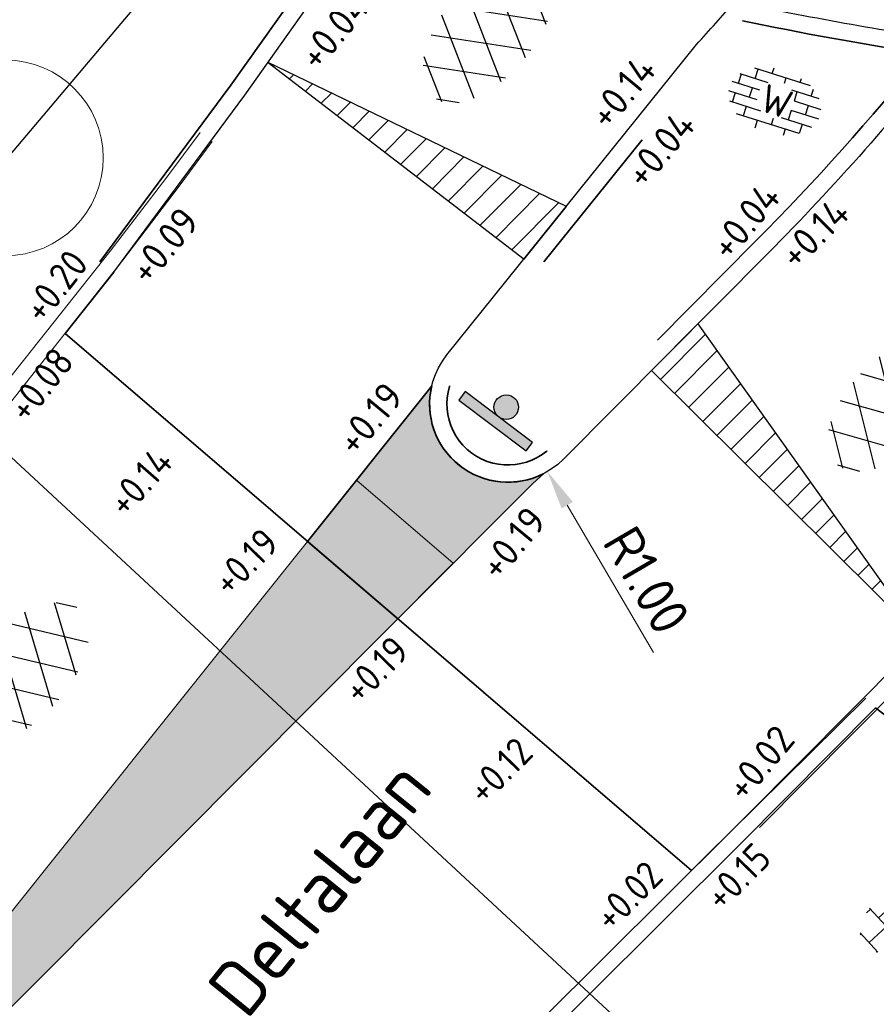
# Model space of a CAD drawing. Header units: metres. Extents: x -1 to 222837, y -2 to 853657.
# Tile 208 of 256: x 111357 to 111368, y 426472 to 426485. Entities that reach past the tile are written whole.
import ezdxf
from ezdxf.enums import TextEntityAlignment as Align

# ---------------------------------------------------------------- set-up
doc = ezdxf.new("R2010")
doc.units = ezdxf.units.M
doc.header["$XCLIPFRAME"] = 0
doc.linetypes.add('VH-TROTTOIRBAND_130-150', pattern=[15, 5, -2, 2, -2, 2, -2])
doc.linetypes.add('XX-HIDDEN', pattern=[4, 2, -2])
for name, color, linetype, lineweight in [('A-TXT-T25', 7, 'Continuous', 25), ('B-ALG', 8, 'Continuous', 5), ('B-GRN-BOOM', 74, 'Continuous', 15), ('B-GRS-WERKGRENS', 4, 'WERKGRENS', 25), ('B-GV-GR-BOOM-S', 95, 'Continuous', 13), ('B-WE-VH-VERHARDING_ASFALT-S', 252, 'Continuous', 25), ('B-WE-VH-VERHARDING_TEGEL-S', 252, 'Continuous', 25), ('N-WE-VH-KANTOPSLUITING_RWSBAND-G', 210, 'VH-TROTTOIRBAND_130-150', 35), ('N-WE-VH-KANTOPSLUITING_VOORKANT RWS-BAND', 7, 'Continuous', 25), ('N-WE-VH-MATERIAALGRENS-G', 7, 'XX-HIDDEN', 35), ('N-WE-VH-VERHARDING_ASFALT-G', 7, 'Continuous', 35), ('N-WE-VH-VERHARDING_ASFALT-S', 7, 'Continuous', 25), ('N-WE-VH-VERHARDING_BETONSTRAATSTEEN-S', 7, 'Continuous', 25), ('N-WE-VW-MARKERING_LANGS_STREEP-G', 7, 'Continuous', 35), ('X-XX-AL-HOOGTELABEL-T25', 7, 'Continuous', 25)]:
    doc.layers.add(name, color=color, linetype=linetype, lineweight=lineweight)
for name, color, linetype in [('BORD-ZWART', 7, 'Continuous'), ('N-ONTWERP', 1, 'Continuous'), ('Verkeersbord', 7, 'Continuous'), ('X-REF', 7, 'Continuous')]:
    doc.layers.add(name, color=color, linetype=linetype)
doc.styles.add('NLCS-ISO', font='NLCS-ISO.ttf')
doc.styles.add('NLCS-ISO-ANNOTATIEF-T25', font='NLCS-ISO.ttf', dxfattribs={"height": 2.5})
doc.styles.add('NLCS-ISO-M1000-T25', font='NLCS-ISO.ttf')
doc.styles.add('NLCS-ISO-M200-T35', font='NLCS-ISO.ttf')
doc.styles.add('RPS_18', font='isocp.shx', dxfattribs={"height": 1.8})
doc.linetypes.add('WERKGRENS', pattern='A,2.5,-1,[133,ltypeshp.shx,S=1,R=0,X=-1,Y=0],-1,2.5', length=7)
doc.dimstyles.new('NLCS-ANNOTATIEF-T25-PIJL', dxfattribs={"dimtxt": 2.5, "dimasz": 2.5, "dimexe": 2, "dimexo": 2, "dimgap": 0.7, "dimtad": 1, "dimzin": 0, "dimdsep": 46, "dimtxsty": 'NLCS-ISO-ANNOTATIEF-T25', "dimcen": 0, "dimdle": 2, "dimclrd": 256, "dimclre": 256, "dimclrt": 256, "dimadec": 5, "dimazin": 0, "dimtfac": 1, "dimtofl": 0, "dimtmove": 1, "dimatfit": 0, "dimfxl": 2, "dimfxlon": 1, "dimtfillclr": 254, "dimtolj": 1, "dimtzin": 0, "dimlwd": 18, "dimlwe": 18, "dimarcsym": 0})
picture_1 = doc.add_image_def('image1.ecw', size_in_pixel=(400001, 250001))
picture_2 = doc.add_image_def('image2.ecw', size_in_pixel=(120000, 80000))

# ---------------------------------------------------------------- blocks, each defined once
blk = doc.blocks.new('SVH-ASFALT-SO')
at = {"ltscale": 0.1}
for p, q in [((4.867727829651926, 0.1220502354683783), (1.647185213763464, 5.700193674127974)), ((-1.90966580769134, 0.6923617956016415), (0.9476199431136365, 5.64132588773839)), ((2.754090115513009, -0.2170218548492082), (-0.4687746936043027, 5.365143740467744)), ((0, 0), (3.267551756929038, 5.659565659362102)), ((2.175571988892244, -0.2317987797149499), (5.321577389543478, 5.217242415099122)), ((6.701218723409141, 0.946350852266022), (4.043291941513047, 5.550015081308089)), ((-3.363759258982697, 2.173798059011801), (-1.827884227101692, 4.834011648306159)), ((0.3610377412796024, -0.07213355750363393), (-2.305319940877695, 4.546133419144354)), ((4.656575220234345, 0.06542487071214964), (7.070171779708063, 4.245896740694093)), ((7.827971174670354, 2.994758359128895), (7.146137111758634, 4.175729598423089)), ((-2.71961448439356, 1.263712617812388), (-3.454265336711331, 2.536165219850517))]:
    blk.add_line(p, q, dxfattribs=at)
at = {"style": 'NLCS-ISO'}
blk.add_attdef('KLEUR', text='', height=1.8, dxfattribs=at).set_placement((9.485913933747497, 2.74105960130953), align=Align.MIDDLE_LEFT)
at = {"style": 'NLCS-ISO', "flags": 1}
blk.add_attdef('FUNCTIE', text='', height=1.8, dxfattribs=at).set_placement((0.1159930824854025, -3.584775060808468), align=Align.MIDDLE_CENTER)
blk = doc.blocks.new('SVH-TEGEL_300X300_DUN_HALFST_KL-SO')
for p, q in [((-1.83708385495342, 1.5), (-1.499999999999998, 1.5)), ((-1.499999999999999, -1.600165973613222), (-1.499999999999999, 1.600165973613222)), ((1.110223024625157e-15, -1.78372119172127), (1.110223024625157e-15, 1.78372119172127)), ((2.220446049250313e-15, 1.5), (1.500000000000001, 1.5)), ((1.500000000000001, -1.600165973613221), (1.500000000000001, 1.600165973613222)), ((-3.08021532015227, 0.7500000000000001), (-2.999999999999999, 0.7500000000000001)), ((-2.999999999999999, -0.8349495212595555), (-2.999999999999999, 0.834949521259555)), ((-1.499999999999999, 0.7500000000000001), (1.110223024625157e-15, 0.7500000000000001)), ((1.500000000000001, 0.7500000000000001), (3, 0.7500000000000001)), ((3, -0.8349495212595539), (3, 0.8349495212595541)), ((-2.999999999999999, 0), (-1.499999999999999, 0)), ((0, 0), (1.500000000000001, 0)), ((3, 0), (3.39489953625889, 0)), ((-3.08021532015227, -0.7500000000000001), (-3, -0.7500000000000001)), ((-1.5, -0.7500000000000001), (0, -0.7500000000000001)), ((1.499999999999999, -0.7500000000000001), (3, -0.7500000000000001)), ((-1.837083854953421, -1.5), (-1.499999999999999, -1.5)), ((1.110223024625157e-15, -1.5), (1.500000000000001, -1.5))]:
    blk.add_line(p, q)
at = {"style": 'NLCS-ISO'}
blk.add_attdef('FORMAAT', text='', height=1.8, dxfattribs=at).set_placement((-3.18021532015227, -2.887924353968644e-16), align=Align.MIDDLE_RIGHT)
blk.add_attdef('KLEUR', text='', height=1.8, dxfattribs=at).set_placement((3.49489953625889, -6.891423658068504e-16), align=Align.MIDDLE_LEFT)
at = {"style": 'NLCS-ISO', "flags": 1}
blk.add_attdef('FUNCTIE', text='', height=1.8, dxfattribs=at).set_placement((0.1159930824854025, -3.584775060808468), align=Align.MIDDLE_CENTER)
blk = doc.blocks.new('wiu295a')
at = {"layer": 'BORD-ZWART'}
for points in [[(0.02287663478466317, 0), (1.734723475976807e-18, 0), (0, -0.1796360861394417), (0.02287663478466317, -0.1796360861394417)], [(0.02287663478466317, -0.08981804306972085, 1), (0.07516607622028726, -0.08981804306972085, 1)]]:
    blk.add_hatch(color=256, dxfattribs=at).paths.add_polyline_path(points)
blk.add_lwpolyline([(0.02287663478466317, 0), (0, 0), (0, -0.1796360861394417), (0.02287663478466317, -0.1796360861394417)], close=True, dxfattribs=at)
blk.add_circle((0.04902135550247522, -0.08981804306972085), 0.02614472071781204, dxfattribs=at)
blk = doc.blocks.new('SGR-BOOM_01')
at = {"layer": 'B-GRN-BOOM'}
for centre, radius in [((0, 0), 2.5), ((7.366995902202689e-12, -5.115907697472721e-12), 0.15)]:
    blk.add_circle(centre, radius, dxfattribs=at)
blk = doc.blocks.new('*D1830')
at = {"layer": 'A-TXT-T25', "linetype": 'Continuous', "lineweight": 18, "transparency": 16777216}
blk.add_line((111364.899358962, 426476.4631047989), (111363.7972340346, 426478.3439877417), dxfattribs=at)
at = {"layer": 'A-TXT-T25', "transparency": 16777216}
blk.add_solid([(111363.8691332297, 426478.3861178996), (111363.7253348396, 426478.301857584), (111363.544453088, 426478.7753829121)], dxfattribs=at)
at = {"layer": 'Defpoints', "color": 0, "transparency": 16777216}
for p in [(111363.038891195, 426479.6381732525), (111363.544453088, 426478.7753829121)]:
    blk.add_point(p, dxfattribs=at)
at = {"layer": 'A-TXT-T25', "transparency": 16777216, "insert": (111364.8111752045, 426477.3850178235), "char_height": 0.5, "attachment_point": 5, "rotation": 300.36865919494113, "style": 'NLCS-ISO-ANNOTATIEF-T25'}
blk.add_mtext('\\A1;R1.00', dxfattribs=at)
blk = doc.blocks.new('BSS wit')
h = blk.add_hatch()
h.set_pattern_fill('AR-BRSTD', color=256, scale=0.009233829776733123, angle=0.1624674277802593, style=0)
h.set_pattern_definition([(0.1624674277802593, (-601.5461458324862, -259.7712112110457), (-0.001773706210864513, 0.62551373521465), []), (90.16246742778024, (-601.5461458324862, -259.7712112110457), (-0.9399270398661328, 0.6228535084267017), [0.6255162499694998, -0.6255162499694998])])
edge = h.paths.add_edge_path()
edge.add_ellipse((-0.03022775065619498, -0.03658207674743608), major_axis=(3.037469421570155, 0.008613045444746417), ratio=0.6810508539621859, start_angle=0, end_angle=360)
edge = h.paths.add_edge_path(flags=16)
edge.add_arc((-0.003769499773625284, 0.07259626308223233), 1.199928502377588, 270.0000000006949, 360)
edge.add_arc((-0.003769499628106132, 0.07259626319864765), 1.199928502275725, 359.9999999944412, 450.0000000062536)
edge.add_arc((-0.003769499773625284, 0.07259626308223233), 1.199928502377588, 89.99999999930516, 180)
edge.add_arc((-0.003769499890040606, 0.072596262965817), 1.199928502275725, 179.9999999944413, 270.0000000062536)
at = {"layer": 'X-XX-AL-HOOGTELABEL-T25', "insert": (-0.8619988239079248, 0.8792535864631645), "char_height": 1.799999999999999, "attachment_point": 1, "style": 'NLCS-ISO-M1000-T25'}
blk.add_mtext_dynamic_manual_height_columns('\\pt3.6;W', width=14.67812013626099, gutter_width=12.5, heights=[0], dxfattribs=at)

msp = doc.modelspace()

# ---------------------------------------------------------------- hatches: boundary and pattern name
at = {"layer": 'B-ALG', "true_color": 0xa6a6a6}
h = msp.add_hatch(color=253, dxfattribs=at)
h.dxf.hatch_style = 1
h.paths.add_polyline_path([(111360.4784353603, 426477.8822217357), (111351.7450009, 426466.96073186), (111361.6332386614, 426476.891776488)])
at = {"layer": 'N-ONTWERP'}
h = msp.add_hatch(dxfattribs=at)
h.set_pattern_fill('LINE', color=256, scale=0.08000000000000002, angle=225.2154325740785)
h.set_pattern_definition([(225.2154325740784, (111324.0591939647, 426581.8252758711), (0.1802791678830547, -0.1789285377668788), [])])
h.paths.add_polyline_path([(111363.2457344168, 426481.4913722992), (111363.786169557, 426482.1635562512), (111359.9741474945, 426484.0046539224)])
h = msp.add_hatch(dxfattribs=at)
h.set_pattern_fill('LINE', color=256, scale=0.08000000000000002, angle=225.2154325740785)
h.set_pattern_definition([(225.2154325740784, (111323.8420793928, 426581.9998357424), (0.1802791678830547, -0.1789285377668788), [])])
h.paths.add_polyline_path([(111364.8721237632, 426480.0646411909), (111365.4662091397, 426480.6626603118), (111368.331509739, 426476.6311725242)])
at = {"layer": 'N-WE-VW-MARKERING_LANGS_STREEP-G'}
h = msp.add_hatch(color=256, dxfattribs=at)
edge = h.paths.add_edge_path()
edge.add_line((111362.0079999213, 426479.7950000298), (111360.4784353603, 426477.8822217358))
edge.add_line((111360.4784353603, 426477.8822217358), (111361.6332386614, 426476.891776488))
edge.add_line((111361.6332386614, 426476.891776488), (111363.3569999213, 426478.6230000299))
edge.add_line((111363.3569999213, 426478.6230000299), (111363.4935405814, 426478.7475027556))
edge.add_arc((111363.0388911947, 426479.6381732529), 0.9999999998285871, 166.4565388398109, 297.042377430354, ccw=False)
edge.add_line((111362.0666986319, 426479.8723561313), (111362.0079999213, 426479.7950000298))

# ---------------------------------------------------------------- linework, layer by layer
at = {"layer": 'B-ALG', "color": 8}
for points in [[(111352.079, 426474.178), (111352.687, 426474.94), (111353.687, 426476.212), (111357.958, 426481.592), (111358.682117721, 426482.5393383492), (111359.1074795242, 426483.109470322)], [(111352.215, 426474.05), (111353.761, 426475.957), (111358.12, 426481.475), (111358.8389660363, 426482.4236725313), (111359.2618266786, 426482.9943156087)], [(111367.6144996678, 426475.8760528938), (111365.869, 426474.1550000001), (111362.677, 426470.978)], [(111367.7375703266, 426475.7538498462), (111366.008, 426474.012), (111362.098, 426470.118)]]:
    msp.add_lwpolyline(points, dxfattribs=at)
at = {"layer": 'B-ALG', "flags": 128}
msp.add_lwpolyline([(111361.1033362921, 426478.6636839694), (111351.7450009, 426466.96073186), (111362.3407689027, 426477.6023696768)], close=True, dxfattribs=at)
at = {"layer": 'B-GRS-WERKGRENS', "flags": 128}
msp.add_lwpolyline([(110696.0424106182, 426984.6551705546), (110683.8610691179, 426993.057474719), (110681.5433510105, 426989.6480306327), (110647.804664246, 426943.6555516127), (110640.0829047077, 426933.436593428), (110631.1127847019, 426920.9005163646, 0.1052077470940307), (110625.3199437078, 426903.2705121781), (110623.1194538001, 426903.113495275), (110622.830169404, 426899.1403920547), (110622.8256512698, 426889.0690046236), (110624.3139670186, 426881.9130925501), (110619.9477974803, 426879.8592502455), (110610.3848135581, 426873.207518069), (110605.3942378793, 426863.2002755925), (110609.4477666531, 426861.4866118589), (110615.1856417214, 426858.504099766), (110624.3282556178, 426850.7907658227), (110624.9801728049, 426851.6021558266), (110633.8740789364, 426844.4562824), (110643.0504079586, 426836.1434560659), (110655.367388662, 426823.3668903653), (110656.8702434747, 426821.8449883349), (110655.5568984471, 426820.1318635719), (110651.997115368, 426815.8250707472), (110661.0856959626, 426808.0310218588), (110673.7143256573, 426797.891610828), (110678.993274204, 426800.934996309), (110682.0086933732, 426797.6368472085), (110681.344112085, 426795.888686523), (110682.3405690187, 426793.9995004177), (110688.6091525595, 426792.8126839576), (110694.41617521, 426788.3905130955), (110707.3497558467, 426779.7534084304), (110715.9972366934, 426773.9650536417), (110732.7150735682, 426767.3389972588), (110745.7247381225, 426763.2028363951), (110771.1913910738, 426758.3730034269, 0.0609614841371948), (110771.6742144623, 426758.3185337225), (110776.6174174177, 426758.3651608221, 0.2032448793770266), (110778.0491764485, 426758.9882305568), (110779.3917933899, 426760.4027955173), (110780.9872746, 426760.4433705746), (110817.1705238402, 426756.6065852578), (110816.6589365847, 426751.3460615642), (110815.9469375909, 426746.5189721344), (110856.8361080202, 426742.5539318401), (110868.4640110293, 426743.0014730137), (110903.6966093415, 426739.1644006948), (110904.3847656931, 426743.7349138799), (110908.7550371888, 426743.067090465), (110933.5331868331, 426740.8074904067), (110948.0407957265, 426738.8472880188), (110947.4256188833, 426740.872800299), (110946.14130311, 426744.2354513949), (110945.7955257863, 426745.680326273), (110945.6322420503, 426748.1470819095), (110946.2840048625, 426749.2657339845), (110950.5499639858, 426751.1074321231), (110955.1424905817, 426754.8833393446), (110957.0300469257, 426770.6443471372, -0.1858070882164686), (110962.343869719, 426783.753041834), (110989.6664400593, 426800.1272763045), (111094.2751625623, 426788.8927554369), (111096.9392651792, 426786.253642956), (111113.3869913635, 426770.393124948), (111118.0944315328, 426765.9923202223), (111122.4935519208, 426760.6995836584), (111125.9314280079, 426762.8446207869), (111132.5525830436, 426748.3003109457), (111130.7560233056, 426746.1018552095), (111135.827440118, 426730.5827594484), (111138.6735798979, 426726.3464544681), (111145.5036009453, 426725.303642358), (111154.9471366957, 426706.8248590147), (111165.76027422, 426690.1519650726), (111168.851010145, 426684.8194480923, -0.462362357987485), (111168.5963034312, 426684.1014306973), (111167.0070755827, 426683.4964546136, 0.4204840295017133), (111166.7215780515, 426682.8413432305), (111168.1987302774, 426679.1970582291, 0.40810617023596), (111168.8402120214, 426678.9176776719), (111171.0562501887, 426679.762441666, -0.386510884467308), (111171.6824437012, 426679.5170764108), (111181.5180577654, 426659.6501397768, -0.0508334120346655), (111182.4436142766, 426652.4703984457), (111182.031374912, 426643.9229877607, 0.142473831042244), (111183.8712131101, 426635.0931973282), (111183.4465153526, 426634.924478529, 0.4355485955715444), (111183.1809875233, 426634.2421237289), (111186.4655892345, 426627.4500798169, 0.3910090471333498), (111187.0967900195, 426627.2016989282), (111187.7695481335, 426627.4630768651, -0.6217046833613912), (111188.6778044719, 426626.8695499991), (111191.3535551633, 426623.208575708), (111193.494133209, 426621.7053319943, 0.03124526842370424), (111201.9852196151, 426616.7325161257), (111203.0998856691, 426614.7510582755), (111204.6820374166, 426609.1243931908), (111214.9385831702, 426601.3343371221), (111217.1204325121, 426598.7394550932), (111225.8994778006, 426589.035863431), (111234.1322241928, 426582.7269041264), (111239.4891358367, 426579.6722427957), (111245.6834836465, 426577.3486070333), (111253.4748506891, 426571.9169365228), (111263.600017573, 426564.0525658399), (111282.5854008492, 426548.9024020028), (111301.6691665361, 426532.7467470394, 0.3053725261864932), (111302.2244556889, 426532.685563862), (111306.0352668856, 426534.6841494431, -0.298082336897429), (111306.5802422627, 426534.6314635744), (111324.4608518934, 426520.2967962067), (111328.5946763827, 426517.3176255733), (111334.5616632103, 426512.189702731), (111347.6675561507, 426496.9045799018), (111348.8031598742, 426495.516090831), (111350.8304166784, 426490.6816078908), (111350.3673808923, 426489.5287751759), (111350.1567323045, 426488.1129573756), (111358.3016534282, 426484.7489423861), (111354.8473972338, 426480.6643686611), (111368.3122871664, 426468.1831469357), (111377.3553120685, 426476.9960461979, 0.136337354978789), (111383.9434717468, 426482.7516307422), (111385.2074762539, 426486.3350175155, 0.129089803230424), (111392.532275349, 426491.08500952), (111402.9597618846, 426500.6812524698), (111414.8163060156, 426512.193576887), (111417.847649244, 426515.9853237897), (111419.2589309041, 426514.9337798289), (111421.375873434, 426518.0123052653), (111420.2224410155, 426518.9196459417), (111422.8099583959, 426522.1924138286), (111426.8629929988, 426530.068227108, 0.03507058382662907), (111434.8335464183, 426544.8205773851), (111439.2412545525, 426554.013396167, -0.05230805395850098), (111448.8827128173, 426568.11942653, -0.04052095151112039), (111456.7486855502, 426576.4924393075, -0.04669515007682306), (111473.4247516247, 426590.6197913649), (111485.5950519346, 426597.7661564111, -0.0126766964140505), (111492.9284637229, 426600.9579905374), (111508.064891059, 426606.5203502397, 0.4105065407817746), (111508.3638889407, 426607.1561677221), (111505.567801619, 426615.0734380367, 0.4168207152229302), (111504.9256500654, 426615.3768979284, 0.09058647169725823), (111453.555254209, 426585.3427411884, 0.0753553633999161), (111438.7111210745, 426569.8857630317), (111431.5958255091, 426575.2905675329), (111449.986385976, 426597.6331641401, -0.01679181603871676), (111466.0878947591, 426610.5482008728, -0.05573669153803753), (111491.1449302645, 426625.908952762), (111496.7622742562, 426628.2819660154), (111500.013407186, 426627.407951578), (111496.8382076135, 426635.2441374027, 0.4365131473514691), (111496.1526020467, 426635.5042808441), (111483.8851358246, 426629.4185922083), (111469.1011372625, 426620.6491564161), (111459.7602761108, 426613.6987198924), (111449.6345021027, 426605.6254215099), (111441.1155601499, 426596.9368725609), (111429.1984306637, 426582.1603433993), (111431.0516379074, 426580.4574508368), (111406.385529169, 426549.5490506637), (111397.0352837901, 426537.6586220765), (111395.2825450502, 426538.9635782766), (111392.9954836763, 426535.9500772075), (111394.7181917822, 426534.6519633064), (111385.0563274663, 426522.0908441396), (111383.998881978, 426523.6376428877), (111382.3411651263, 426528.1461280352), (111377.4374856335, 426522.2270736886), (111374.2352015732, 426518.6692079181), (111371.5930673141, 426517.3489785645), (111368.7588418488, 426516.8835270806, -0.1652701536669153), (111368.4414496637, 426516.9363142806), (111351.2648663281, 426526.1508119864), (111324.3950704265, 426546.6660156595, -0.3657024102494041), (111324.2558469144, 426547.2959404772), (111327.3573267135, 426553.7283450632), (111318.6307447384, 426557.5296837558), (111316.9930048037, 426553.805328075, -0.2920440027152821), (111316.5452733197, 426553.5066962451), (111315.0912189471, 426553.4776958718, -0.1776703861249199), (111314.7655320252, 426553.5898813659), (111310.1407708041, 426557.3558275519), (111311.2886824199, 426558.5857615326), (111304.2587068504, 426562.740527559), (111301.5045101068, 426560.4491779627), (111295.9509170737, 426564.4742953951), (111281.0543463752, 426575.691173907), (111258.9288033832, 426592.9569866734), (111249.3591269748, 426601.8547746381, -0.3438650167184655), (111248.8512886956, 426603.8594393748), (111251.0811483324, 426609.1697081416), (111244.5636833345, 426612.1342434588), (111243.3012762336, 426609.3809142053, -0.3875099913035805), (111240.2469963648, 426608.7096509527), (111235.9586375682, 426611.3733961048), (111222.8522928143, 426621.7348748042, -0.1019607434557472), (111210.3565032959, 426637.5663158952), (111200.0165414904, 426658.1072848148), (111201.4139297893, 426658.6407837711), (111199.3001419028, 426663.2598293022), (111197.990567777, 426662.7332623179), (111191.4076180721, 426676.631880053), (111174.4849299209, 426716.3815768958), (111175.4097380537, 426716.7231408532), (111171.0204715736, 426729.4174275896), (111175.0412392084, 426731.1850402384), (111170.1325293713, 426742.3425696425), (111166.2237700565, 426740.4392321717, -0.4104640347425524), (111165.5681753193, 426740.6917918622), (111138.6135310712, 426800.393406), (111133.3696647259, 426808.9959745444), (111125.2445901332, 426812.7714929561), (111122.0803651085, 426814.7113457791), (111120.4074520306, 426811.7274499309), (111112.4651295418, 426815.0538565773), (111113.977004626, 426818.0227839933), (111102.5933559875, 426823.5257286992), (111102.2144963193, 426825.6443524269), (111101.5386328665, 426826.1039587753), (111098.4509470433, 426820.0386147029), (111098.1228457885, 426816.7559039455, -0.478314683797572), (111097.1303952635, 426815.986897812), (111079.7527907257, 426814.8965485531), (111037.4826749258, 426818.9619052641), (111036.1483266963, 426820.6759548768), (111025.3218959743, 426821.8651132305, -0.5882686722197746), (111024.7204334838, 426822.569905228), (111025.1154108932, 426826.7463354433), (111011.1397127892, 426828.3732325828), (111010.5097895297, 426823.3769909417), (110975.0569334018, 426827.1641008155, -0.4227404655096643), (110973.7842456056, 426826.1450109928), (110972.2564244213, 426826.4377795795), (110959.5596344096, 426833.3733697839), (110958.1602694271, 426830.4089901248), (110957.3953844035, 426829.0990291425), (110954.2397359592, 426830.6758590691, 0.4177602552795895), (110954.0263178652, 426831.7811746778), (110953.0451344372, 426832.2922727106), (110947.7288154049, 426821.886746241, 0.394831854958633), (110948.079380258, 426820.5624144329), (110946.5008571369, 426817.2404017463, 0.3462481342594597), (110946.8876094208, 426815.870804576), (110948.0793661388, 426815.2822856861), (110932.6312583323, 426785.3127970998), (110928.0532306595, 426787.6810755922), (110926.081643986, 426783.9946362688), (110917.9799517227, 426788.1352166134), (110915.9109427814, 426784.420039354), (110924.7467047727, 426780.0295897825), (110923.0733290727, 426776.8553623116, -0.3567778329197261), (110920.2971560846, 426775.4672004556), (110916.1874682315, 426776.0071526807), (110915.9141179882, 426771.5713775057), (110913.7364615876, 426768.8555163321), (110905.8767397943, 426769.8295395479), (110900.4013746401, 426769.4948759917), (110863.126309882, 426773.5085708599), (110863.247554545, 426775.3474385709), (110848.0469843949, 426776.8986724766), (110848.3121041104, 426779.5808031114), (110834.4844412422, 426781.2506378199), (110832.1514304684, 426778.2106531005), (110815.857433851, 426780.0037900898), (110815.8584460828, 426779.150257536), (110801.2396741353, 426780.3392063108), (110782.6092630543, 426782.2219722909), (110759.41428257, 426784.7076510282), (110754.5988243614, 426785.9779470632), (110742.7449673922, 426787.114928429, -0.0827147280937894), (110722.4689886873, 426795.3305461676), (110715.9744031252, 426799.6761978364), (110697.6210586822, 426814.5446948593), (110698.7305499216, 426815.853947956), (110693.1992237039, 426820.2995663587), (110694.4011490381, 426821.1955596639), (110690.4311747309, 426824.4067555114), (110689.2759485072, 426823.1937622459), (110680.9801091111, 426829.6825374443), (110667.8024201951, 426840.4946842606), (110648.2980021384, 426856.8491433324), (110644.9706787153, 426860.4464978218), (110640.9767328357, 426865.7977173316, -0.1510224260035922), (110633.025099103, 426899.4367234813), (110633.3008182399, 426902.5890342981), (110632.083548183, 426902.7381201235, -0.03387084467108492), (110634.6762229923, 426913.6872321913, -0.06423241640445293), (110643.7421415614, 426928.4732599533), (110681.0034763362, 426978.4880537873), (110692.6867641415, 426980.9045032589)], format="xyb", close=True, dxfattribs=at)
at = {"layer": 'N-ONTWERP', "flags": 128}
for points in [[(111363.2457344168, 426481.4913722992), (111363.786169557, 426482.1635562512), (111359.9741474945, 426484.0046539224)], [(111359.9741474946, 426484.0046539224), (111363.2457344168, 426481.4913722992)], [(111364.8721237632, 426480.0646411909), (111365.4662091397, 426480.6626603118), (111368.331509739, 426476.6311725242)], [(111368.331509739, 426476.6311725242), (111364.8721237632, 426480.0646411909)]]:
    msp.add_lwpolyline(points, dxfattribs=at)
at = {"layer": 'N-WE-VH-KANTOPSLUITING_RWSBAND-G', "flags": 128}
msp.add_lwpolyline([(111357.8243748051, 426481.4555171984), (111359.5003094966, 426483.7143728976), (111360.5956333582, 426485.2679533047)], dxfattribs=at)
msp.add_lwpolyline([(111368.348060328, 426484.1174896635, -0.02654435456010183), (111366.2088164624, 426481.7223435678), (111363.5922514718, 426479.0884529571, -0.9488676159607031), (111362.4310011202, 426480.1269161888), (111365.6173016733, 426484.0899821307, 0.005355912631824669), (111366.0187438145, 426484.5416410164, 0.01354101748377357)], format="xyb", close=True, dxfattribs=at)
at = {"layer": 'N-WE-VH-KANTOPSLUITING_RWSBAND-G'}
msp.add_lwpolyline([(111366.2536569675, 426474.2253317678), (111370.2355150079, 426478.2372465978, 0.05090221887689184), (111374.1232050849, 426482.9859918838, 0.05090221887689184)], format="xyb", dxfattribs=at)
at = {"layer": 'N-WE-VH-KANTOPSLUITING_VOORKANT RWS-BAND', "flags": 128}
msp.add_lwpolyline([(111358.001056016, 426481.324430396), (111359.6785787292, 426483.5854264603), (111360.7754382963, 426485.1411850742)], dxfattribs=at)
msp.add_lwpolyline([(111368.7563666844, 426484.2787823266, -0.02967347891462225), (111366.3648924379, 426481.5672942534), (111363.7483274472, 426478.9334036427, -0.9488676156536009), (111362.2595449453, 426480.2647667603), (111365.4499999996, 426484.2329999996, 0.006569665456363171), (111365.9373632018, 426484.7837538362, 0.01646350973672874)], format="xyb", close=True, dxfattribs=at)
msp.add_lwpolyline([(111366.0975096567, 426474.3803092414), (111370.0798416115, 426478.3927015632, 0.05808997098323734), (111374.4033870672, 426483.8307774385)], format="xyb", dxfattribs=at)
at = {"layer": 'N-WE-VH-MATERIAALGRENS-G', "flags": 128}
msp.add_lwpolyline([(111367.7375703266, 426475.7538498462), (111368.3218861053, 426475.3066597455)], dxfattribs=at)
at = {"layer": 'N-WE-VH-VERHARDING_ASFALT-G', "flags": 128}
for points in [[(111357.3806718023, 426480.5390942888), (111358.001056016, 426481.324430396)], [(111357.3806718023, 426480.5390942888), (111358.0010560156, 426481.3244303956)], [(111365.385384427, 426473.6736570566), (111357.3806718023, 426480.5390942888)], [(111365.385384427, 426473.6736570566), (111366.0975096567, 426474.3803092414)], [(111365.385384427, 426473.6736570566), (111366.097509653, 426474.3803092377)]]:
    msp.add_lwpolyline(points, dxfattribs=at)
at = {"layer": 'N-WE-VW-MARKERING_LANGS_STREEP-G', "flags": 128}
msp.add_lwpolyline([(111362.0079999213, 426479.7950000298), (111360.4784353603, 426477.8822217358), (111361.6332386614, 426476.891776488), (111363.3569999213, 426478.6230000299), (111363.4935405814, 426478.7475027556, -0.6406697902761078), (111362.0666986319, 426479.8723561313)], format="xyb", close=True, dxfattribs=at)

# ---------------------------------------------------------------- block references
at = {"layer": 'B-GV-GR-BOOM-S', "xscale": 0.5, "yscale": 0.5, "zscale": 0.5}
msp.add_blockref('SGR-BOOM_01', (111356.618, 426482.784, 0.175), dxfattribs=at)
at = {"layer": 'B-WE-VH-VERHARDING_ASFALT-S', "xscale": 0.2, "yscale": 0.2, "zscale": 0.2, "rotation": 46.64116349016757}
msp.add_blockref('SVH-ASFALT-SO', (111356.8924316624, 426475.4853325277), dxfattribs=at)
at = {"layer": 'B-WE-VH-VERHARDING_TEGEL-S'}
ref = msp.add_blockref('SVH-TEGEL_300X300_DUN_HALFST_KL-SO', (111368.0964484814, 426473.1616647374), dxfattribs=dict(at, xscale=0.2, yscale=0.2, zscale=0.2, rotation=42.62443693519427))
ref.add_attrib('KLEUR', 'R', dxfattribs={"layer": '0', "height": 0.36, "rotation": 42.62443693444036, "style": 'NLCS-ISO'}).set_placement((111368.6107637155, 426473.6350068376), align=Align.MIDDLE_LEFT)
at = {"layer": 'N-WE-VH-VERHARDING_ASFALT-S', "xscale": 0.2, "yscale": 0.2, "zscale": 0.2}
for p, rotation in [((111362.9534849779, 426483.7545124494), 51.18726532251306), ((111368.1050110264, 426478.974454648), 44.10299313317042)]:
    msp.add_blockref('SVH-ASFALT-SO', p, dxfattribs=dict(at, rotation=rotation))
at = {"layer": 'N-WE-VH-VERHARDING_BETONSTRAATSTEEN-S', "color": 1, "xscale": 0.2, "yscale": 0.2, "zscale": 0.2, "rotation": 342.2326701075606}
msp.add_blockref('BSS wit', (111366.4555505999, 426483.5164184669), dxfattribs=at)
at = {"layer": 'Verkeersbord', "xscale": 6, "yscale": 6, "zscale": 0.8724086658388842, "rotation": 52.92019035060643}
msp.add_blockref('wiu295a', (111362.4107980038, 426479.6876777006), dxfattribs=at)

# ---------------------------------------------------------------- texts
at = {"layer": 'B-ALG', "linetype": 'Continuous', "lineweight": -3, "style": 'RPS_18'}
for s, height, rotation, p in [('+0.20', 0.3599999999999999, 52.12856768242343, (111357.1810827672, 426480.5832983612)), ('+0.08', 0.36, 52.1919607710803, (111356.9855515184, 426479.3146175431)), ('+0.14', 0.36, 48.74013098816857, (111358.2417073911, 426478.1006959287)), ('+0.19', 0.36, 45.47500632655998, (111359.5609344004, 426477.0855471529)), ('+0.19', 0.36, 45.47500632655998, (111361.2244107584, 426475.70613699)), ('+0.12', 0.36, 45.47500632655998, (111362.8170853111, 426474.4210466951)), ('+0.15', 0.36, 45.47500632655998, (111365.8511694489, 426473.0606833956)), ('+0.02', 0.36, 45.47500632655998, (111364.4365919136, 426472.7982747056))]:
    msp.add_text(s, height=height, rotation=rotation, dxfattribs=at).set_placement(p, align=Align.BOTTOM_LEFT)
at = {"layer": 'B-ALG', "insert": (111360.6322925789, 426473.4541715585), "char_height": 0.7, "attachment_point": 5, "rotation": 50.99999999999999, "style": 'NLCS-ISO-M200-T35'}
msp.add_mtext('Deltalaan', dxfattribs=at)
at = {"layer": 'X-XX-AL-HOOGTELABEL-T25', "char_height": 0.3599999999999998, "attachment_point": 1, "style": 'NLCS-ISO-M1000-T25'}
for s, insert, rotation in [('\\pt0.72;+0.04', (111360.3352245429, 426484.1088939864), 50.373393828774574), ('\\pt0.72;+0.14', (111364.0407336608, 426483.3564191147), 50.373393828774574), ('\\pt0.72;+0.04', (111364.5024700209, 426482.6000334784, -0.206), 50.373393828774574), ('\\pt0.72;+0.04', (111365.591437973, 426481.6813205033, -0.206), 50.373393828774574), ('\\pt0.72;+0.14', (111366.471518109, 426481.5941969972), 44.98968901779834), ('\\pt0.72;+0.09', (111358.1669021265, 426481.3714003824), 50.373393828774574), ('\\pt0.72;+0.19', (111360.8167334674, 426479.1832379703), 50.373393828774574), ('\\pt0.72;+0.19', (111362.6422163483, 426477.5936164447), 50.373393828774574), ('\\pt0.72;+0.02', (111365.7879994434, 426474.7640133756), 50.373393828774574)]:
    msp.add_mtext_dynamic_manual_height_columns(s, width=2.935624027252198, gutter_width=2.5, heights=[0], dxfattribs=dict(at, insert=insert, rotation=rotation))

# ---------------------------------------------------------------- dimensions: what is measured, and where the dimension line sits
at = {"layer": 'A-TXT-T25'}
dim = msp.add_radius_dim(center=(111363.038891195, 426479.6381732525, -0.1), mpoint=(111363.544453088, 426478.7753829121, -0.1), dimstyle='NLCS-ANNOTATIEF-T25-PIJL', dxfattribs=at)
dim.commit()
dim.dimension.update_dxf_attribs({"geometry": '*D1830', "text_midpoint": (111364.8111752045, 426477.3850178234, -0.1)})

# ---------------------------------------------------------------- pictures from other files: only their frames are drawn
at = {"layer": 'X-REF'}
image = msp.add_image(picture_1, insert=(100000.0001220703, 424999.9000854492), size_in_units=(39999.999999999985, 25000.03749990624), dxfattribs=at)
image.set_boundary_path([(93497.82547057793, 208977.5368132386), (156894.5072804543, 250000.5)])
image = msp.add_image(picture_2, insert=(109499.5231476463, 424999.9595134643), size_in_units=(6001.861758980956, 4001.241172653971), dxfattribs=at)
image.dxf.flags = 7

doc.saveas('drawing.dxf')
